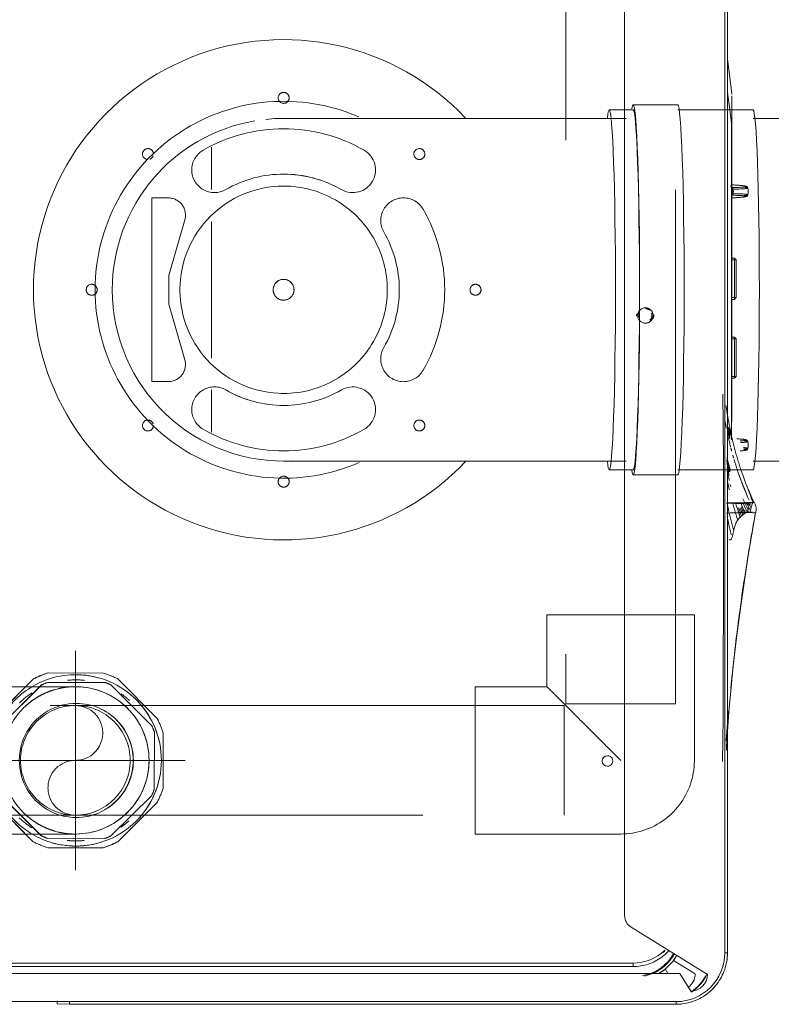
# Model space of a CAD drawing. Header units: millimetres. Extents: x -6579 to 21413, y 4748 to 42777.
# Tile 51 of 54: x 19974 to 20193, y 35835 to 36123. Entities that reach past the tile are written whole.
import ezdxf

# ---------------------------------------------------------------- set-up
doc = ezdxf.new("R2010")
doc.units = ezdxf.units.MM
doc.linetypes.add('ADSK_Осевая', pattern=[700, 500, -100, 0, -100])
doc.linetypes.add('ADSK_Скрыто', pattern=[300, 150, -150])
for name, color, linetype, lineweight in [('A-DETL-____-HDLN', 90, 'ADSK_Скрыто', 9), ('G-XREF-____-OTLN', 8, 'Continuous', 9), ('M-EQPM-____-OTLN', 50, 'Continuous', 20), ('P-PIPE-____-CNTR', 3, 'ADSK_Осевая', 20)]:
    doc.layers.add(name, color=color, linetype=linetype, lineweight=lineweight)

# ---------------------------------------------------------------- blocks, each defined once
blk = doc.blocks.new('daa-oborudovanie-komplektkoaksialnogodymoxoda-sudliniteliami-1 - 60_100-V60-В_Этаж 03_Отопление')
at = {"layer": 'M-EQPM-____-OTLN', "color": 94}
for p, q in [((102, 52.5), (95, 52.5)), ((114.99, 54), (102, 54)), ((136.98, 52.5), (114.99, 52.5)), ((600, 50), (136.98, 50)), ((136.98, -50), (600, -50)), ((95, -52.5), (102, -52.5)), ((102, -54), (114.99, -54)), ((114.99, -52.5), (136.98, -52.5))]:
    blk.add_line(p, q, dxfattribs=at)
at = {"layer": 'M-EQPM-____-OTLN', "color": 94, "flags": 128}
for points in [[(100, 50), (96, 50), (92.01, 50), (88.03, 50), (84.07, 50), (80.13, 50), (76.23, 50), (72.36, 50), (68.54, 50), (64.77, 50), (61.06, 50), (57.41, 50), (53.82, 50), (50.31, 50), (46.88, 50), (43.54, 50), (40.28, 50), (37.12, 50), (34.06, 50), (31.11, 50), (28.26, 50), (25.54, 50), (22.93, 50), (20.44, 50), (18.08, 50), (15.85, 50), (13.76, 50), (11.8, 50), (9.99, 50), (8.32, 50), (6.8, 50), (5.42, 50), (4.2, 50), (3.13, 50), (2.21, 50), (1.46, 50), (0.85, 50), (0.41, 50), (0.13, 50), (0.01, 50), (0, 50)], [(0, -50), (0.08, -50), (0.32, -50), (0.72, -50), (1.28, -50), (1.99, -50), (2.87, -50), (3.89, -50), (5.08, -50), (6.41, -50), (7.89, -50), (9.52, -50), (11.3, -50), (13.22, -50), (15.27, -50), (17.47, -50), (19.79, -50), (22.24, -50), (24.82, -50), (27.52, -50), (30.33, -50), (33.25, -50), (36.28, -50), (39.42, -50), (42.65, -50), (45.97, -50), (49.38, -50), (52.87, -50), (56.43, -50), (60.07, -50), (63.76, -50), (67.52, -50), (71.33, -50), (75.18, -50), (79.08, -50), (83, -50), (86.96, -50), (90.93, -50), (94.92, -50), (98.92, -50), (100, -50)]]:
    blk.add_lwpolyline(points, dxfattribs=at)
at = {"layer": 'M-EQPM-____-OTLN', "color": 94}
for radius, start, end in [(73, 43.3605, 180), (55, 66.4461, 180), (50, 99.6828, 180), (50, 88.0259, 95.986), (73, 180, 316.632), (55, 180, 293.6476), (50, 180, 273.1208)]:
    blk.add_arc((0, 0), radius, start, end, dxfattribs=at)
for centre, major_axis, start_param, end_param in [((95, 0), (0, 52.5), 0, 0.298494), ((95, 0), (0, 52.5), 3.141593, 6.283185), ((102, 0), (0, 54), 0, 0.213423), ((102, 0), (0, 54), 3.141593, 6.283185), ((102, 0), (0, 52.5), 3.141593, 6.283185), ((114.99, 0), (0, 54), 3.141593, 6.283185), ((136.98, 0), (0, 52.5), 3.141593, 6.283185), ((95, 0), (0, 52.5), 2.842447, 3.141593), ((102, 0), (0, 54), 2.92817, 3.141593)]:
    blk.add_ellipse(centre, major_axis=major_axis, ratio=0.034899, start_param=start_param, end_param=end_param, dxfattribs=at)
blk = doc.blocks.new('ADSK_Полипропилен_Отвод - Универсальный-V69-В_Этаж 03_Отопление')
at = {"layer": 'A-DETL-____-HDLN', "color": 1}
for p, q in [((0, 21.5), (-42.5, 21.5)), ((-42.5, 21.5), (-42.5, -21.5)), ((21.5, -42.5), (21.5, 0)), ((-42.5, -21.5), (-21.5, -21.5)), ((-21.5, -21.5), (-21.5, -42.5)), ((-21.5, -42.5), (21.5, -42.5))]:
    blk.add_line(p, q, dxfattribs=at)
at = {"layer": 'A-DETL-____-HDLN', "color": 1, "flags": 128}
blk.add_lwpolyline([(21.5, 0), (21.48, 0.86), (21.43, 1.72), (21.35, 2.57), (21.23, 3.43), (21.07, 4.27), (20.88, 5.11), (20.66, 5.94), (20.41, 6.76), (20.12, 7.57), (19.8, 8.37), (19.45, 9.16), (19.07, 9.93), (18.66, 10.68), (18.22, 11.42), (17.74, 12.14), (17.25, 12.84), (16.72, 13.52), (16.16, 14.18), (15.58, 14.81), (14.98, 15.42), (14.35, 16.01), (13.7, 16.57), (13.03, 17.11), (12.33, 17.61), (11.62, 18.09), (10.88, 18.54), (10.13, 18.96), (9.37, 19.35), (8.59, 19.71), (7.79, 20.04), (6.98, 20.33), (6.16, 20.6), (5.34, 20.83), (4.5, 21.02), (3.65, 21.19), (2.8, 21.32), (1.95, 21.41), (1.09, 21.47), (0.23, 21.5), (0, 21.5)], dxfattribs=at)
at = {"layer": 'A-DETL-____-HDLN', "color": 1}
blk.add_open_spline([(-21.5, -21.5), (-21.49, -21.5), (-21.37, -21.39), (-20.95, -20.94), (-20.34, -20.34), (-19.74, -19.74), (-19.24, -19.24), (-18.7, -18.7), (-18.11, -18.11), (-17.47, -17.48), (-16.81, -16.81), (-16.12, -16.12), (-15.4, -15.4), (-14.65, -14.65), (-13.88, -13.88), (-13.09, -13.09), (-12.01, -12.02), (-10.63, -10.63), (-8.93, -8.92), (-6.6, -6.6), (-3.62, -3.62), (-1.21, -1.2), (0, 0)], degree=3, knots=[0, 0, 0, 0, 0.0625, 0.125, 0.1875, 0.21875, 0.25, 0.28125, 0.3125, 0.34375, 0.375, 0.40625, 0.4375, 0.46875, 0.5, 0.53125, 0.5625, 0.625, 0.6875, 0.75, 0.875, 1, 1, 1, 1], dxfattribs=at)
blk = doc.blocks.new('City Class FR - City Class F_iam-V58-В_Этаж 03_Отопление')
at = {"layer": 'A-DETL-____-HDLN'}
for p, q in [((16.49, -107.65), (-37.14, -107.77)), ((-37.14, -107.77), (-37.13, -112.62)), ((16.5, -112.5), (16.49, -107.65)), ((-30.74, -117.41), (-14.53, -112.72)), ((-14.53, -112.72), (-6.11, -112.7)), ((-6.11, -112.7), (10.13, -117.32)), ((-39.52, -125.18), (-51.87, -125.21)), ((9.64, -125.08), (-30.22, -125.16)), ((31.29, -125.03), (18.94, -125.06)), ((-43.96, -144.65), (-43.96, -144.66)), ((23.47, -147.74), (23.47, -147.74)), ((42.42, -245.6), (-62.48, -245.83)), ((-62.42, -275.03), (-8, -274.91)), ((-62.41, -275.83), (-8, -275.71)), ((-62.41, -275.83), (-8, -275.71)), ((-41.1, -274.42), (-40.4, -274.39)), ((-8, -274.91), (42.49, -274.8)), ((-8, -275.71), (42.49, -275.6)), ((-8, -275.71), (42.49, -275.6)), ((38.72, -276.89), (-48.43, -277.11)), ((-39.23, -277.04), (2.71, -276.95)), ((-35.75, -276.93), (-35.75, -277.82)), ((-35.25, -278.26), (-35.75, -277.76)), ((-35.75, -277.82), (-35.25, -277.82)), ((-35.75, -277.82), (-35.25, -278.32)), ((-35.25, -277.82), (-35.25, -276.93)), ((-24.25, -277.79), (-35.25, -277.82)), ((-35.25, -278.32), (-35.25, -277.82)), ((-35.25, -278.32), (-24.25, -278.29)), ((-24.25, -276.91), (-24.25, -277.79)), ((-23.75, -277.73), (-24.25, -278.23)), ((-24.25, -277.79), (-23.75, -277.79)), ((-24.25, -278.29), (-23.75, -277.79)), ((-24.25, -277.79), (-24.25, -278.29)), ((-23.75, -277.79), (-23.75, -276.91)), ((-12.75, -276.89), (-12.75, -277.77)), ((-12.25, -278.21), (-12.75, -277.71)), ((-12.75, -277.77), (-12.25, -277.77)), ((-12.75, -277.77), (-12.25, -278.27)), ((-12.25, -277.77), (-12.25, -276.89)), ((-1.25, -277.74), (-12.25, -277.77)), ((-12.25, -278.27), (-12.25, -277.77)), ((-1.25, -278.24), (-12.25, -278.27)), ((-1.25, -276.86), (-1.25, -277.74)), ((-0.75, -277.68), (-1.25, -278.18)), ((-1.25, -277.74), (-0.75, -277.74)), ((-1.25, -278.24), (-0.75, -277.74)), ((-1.25, -277.74), (-1.25, -278.24)), ((-0.75, -277.74), (-0.75, -276.86)), ((38.72, -276.89), (39.09, -276.89)), ((38.75, -276.78), (42.49, -276.28)), ((47.19, -276.83), (47.21, -276.83)), ((47.3, -276.82), (47.3, -276.75)), ((-72.43, -282.56), (-72.44, -282.52)), ((-72.43, -282.62), (-72.43, -282.59)), ((-72.43, -282.68), (-72.43, -282.65)), ((-72, -283.56), (-72, -283.59))]:
    blk.add_line(p, q, dxfattribs=at)
at = {"layer": 'A-DETL-____-HDLN', "flags": 128}
for points in [[(-54.25, -281.78), (-53.96, -281.65), (-53.84, -281.51), (-53.79, -281.41), (-53.75, -281.31), (-53.72, -281.22), (-53.7, -281.12), (-53.68, -281.01), (-53.66, -280.9), (-53.63, -280.77), (-53.61, -280.63), (-53.59, -280.47), (-53.57, -280.31), (-53.56, -280.13), (-53.54, -279.95), (-53.52, -279.75), (-53.5, -279.53), (-53.48, -279.31), (-53.46, -279.08), (-53.44, -278.84), (-53.43, -278.58)], [(-53.78, -276.97), (-9.63, -276.88), (38.75, -276.78)], [(-48.43, -277.11), (-9.66, -277.01), (38.72, -276.89)], [(-39.43, -277.04), (-39.37, -277.04), (-39.23, -277.04)], [(2.71, -276.95), (2.85, -276.95), (2.91, -276.94)], [(17.77, -281.62), (17.47, -281.49), (17.36, -281.36), (17.3, -281.25), (17.27, -281.16), (17.24, -281.07), (17.22, -280.97), (17.19, -280.86), (17.17, -280.74), (17.15, -280.61), (17.13, -280.47), (17.11, -280.32), (17.09, -280.16), (17.07, -279.98), (17.05, -279.79), (17.03, -279.59), (17.01, -279.38), (16.99, -279.16), (16.97, -278.93), (16.95, -278.68), (16.93, -278.43), (16.92, -278.17), (16.9, -277.9), (16.88, -277.62), (16.87, -277.33), (16.85, -277.03), (16.85, -276.96)], [(18.09, -276.83), (18.65, -277.46), (18.7, -277.46), (18.72, -277.46), (18.72, -277.46), (18.73, -277.46), (18.73, -277.46), (18.73, -277.46), (18.74, -277.46), (18.74, -277.46)], [(19.5, -276.71), (18.84, -277.46), (18.8, -277.46), (18.78, -277.46), (18.77, -277.46), (18.77, -277.46), (18.76, -277.46), (18.76, -277.46), (18.76, -277.46), (18.76, -277.46)], [(19.75, -281.62), (20.04, -281.49), (20.16, -281.35), (20.21, -281.25), (20.25, -281.15), (20.28, -281.06), (20.3, -280.96), (20.32, -280.85), (20.34, -280.74), (20.37, -280.61), (20.39, -280.47), (20.41, -280.31), (20.43, -280.15), (20.44, -279.97), (20.46, -279.78), (20.48, -279.58), (20.5, -279.37), (20.52, -279.15), (20.54, -278.92), (20.56, -278.68), (20.57, -278.42), (20.59, -278.16), (20.61, -277.89), (20.62, -277.61), (20.64, -277.32), (20.65, -277.02), (20.66, -276.96)], [(-56.23, -281.78), (-56.53, -281.65), (-56.64, -281.52), (-56.7, -281.41), (-56.73, -281.32), (-56.76, -281.23), (-56.78, -281.13), (-56.81, -281.02), (-56.83, -280.9), (-56.85, -280.77), (-56.87, -280.63), (-56.89, -280.48), (-56.91, -280.32), (-56.93, -280.14), (-56.95, -279.95), (-56.97, -279.75), (-56.99, -279.54)], [(-73.47, -284.19), (-73.55, -284.2), (-73.63, -284.21), (-73.71, -284.22), (-73.78, -284.22), (-73.86, -284.23)], [(-56.23, -281.78), (-55.86, -281.81), (-55.48, -281.83), (-55.1, -281.83), (-54.72, -281.82), (-54.35, -281.79), (-54.25, -281.78)], [(17.77, -281.62), (18.14, -281.65), (18.52, -281.67), (18.9, -281.67), (19.28, -281.65), (19.65, -281.63), (19.75, -281.62)]]:
    blk.add_lwpolyline(points, dxfattribs=at)
at = {"layer": 'A-DETL-____-HDLN'}
for centre, major_axis, ratio, start_param, end_param in [((-10.37, -90.2), (-1.6, 0.07), 0.999987, 3.189473, 6.331065), ((-10.37, -90.2), (-1.6, 0.07), 0.999987, 0.04788, 3.189473), ((-49.93, -106.69), (-1.6, 0.07), 0.999987, 3.189473, 6.331065), ((29.27, -106.52), (-1.6, 0.07), 0.999987, 3.189473, 6.331065), ((-49.93, -106.69), (-1.6, 0.07), 0.999987, 0.04788, 1.618676), ((-49.93, -106.69), (-1.6, 0.07), 0.999987, 1.917265, 3.141593), ((29.27, -106.52), (-1.6, 0.07), 0.999987, 0.402025, 1.264023), ((29.27, -106.52), (-1.6, 0.07), 0.999987, 1.618676, 3.189473), ((-10.24, -146.2), (-30.22, 1.38), 0.999987, 3.189473, 6.331065), ((-32.13, -112.6), (-4.99, 0.23), 0.999987, 0.04788, 1.897929), ((11.5, -112.51), (-4.99, 0.23), 0.999987, 1.339424, 3.189473), ((-45.25, -126.09), (-6.62, 0.3), 0.999987, 2.665874, 5.807467), ((24.68, -125.94), (-6.62, 0.3), 0.999987, 3.713071, 6.854664), ((-10.24, -146.2), (-46.95, 2.15), 0.999987, 5.807467, 6.854664), ((-10.24, -146.2), (-46.95, 2.15), 0.999987, 2.665874, 3.713071), ((-10.24, -146.2), (-33.71, 1.54), 0.999987, 2.665874, 3.713071), ((-10.24, -146.2), (-33.71, 1.54), 0.999987, 5.807467, 6.854664), ((-10.24, -146.2), (-33.71, 1.54), 0.999987, 5.807595, 6.331065), ((-66.24, -146.32), (-1.6, 0.07), 0.999987, 3.189473, 6.331065), ((-66.24, -146.32), (-1.6, 0.07), 0.999987, 0.04788, 3.189473), ((-10.24, -146.2), (-30.22, 1.38), 0.999987, 0.04788, 3.189473), ((-10.24, -146.2), (-33.71, 1.54), 0.999987, 2.665874, 3.189473), ((45.76, -146.08), (-1.6, 0.07), 0.999987, 3.189473, 6.331065), ((45.76, -146.08), (-1.6, 0.07), 0.999987, 0.04788, 3.189473), ((-45.17, -166.46), (-6.62, 0.3), 0.999987, 0.571479, 3.713071), ((24.77, -166.31), (-6.62, 0.3), 0.999987, 5.807467, 8.949059), ((-30.36, -181.21), (-6.62, 0.3), 0.999987, 4.23667, 7.378263), ((10.02, -181.12), (-6.62, 0.3), 0.999987, 2.142275, 5.283868), ((-10.24, -146.2), (-33.71, 1.54), 0.999987, 1.095078, 2.142275), ((-49.76, -185.88), (-1.6, 0.07), 0.999987, 3.189473, 6.331065), ((-49.76, -185.88), (-1.6, 0.07), 0.999987, 0.04788, 3.189473), ((29.44, -185.71), (-1.6, 0.07), 0.999987, 3.189473, 6.331065), ((29.44, -185.71), (-1.6, 0.07), 0.999987, 0.04788, 3.189473), ((-10.24, -146.2), (-46.95, 2.15), 0.999987, 1.095078, 2.142275), ((-10.12, -202.2), (-1.6, 0.07), 0.999987, 3.189473, 6.331065), ((-10.12, -202.2), (-1.6, 0.07), 0.999987, 0.04788, 3.189473), ((-17.52, -251.77), (-2.25, 0.1), 0.999987, 3.189473, 6.331065), ((-17.51, -251.71), (-2, 0.09), 0.999987, 4.142626, 4.986416), ((-17.51, -251.66), (-2, 0.09), 0.999987, 4.177243, 4.89457), ((-17.52, -251.72), (-2.5, 0.11), 0.999987, 4.581485, 4.843332), ((-17.52, -251.77), (-2.25, 0.1), 0.999987, 0.04788, 3.189473), ((-17.51, -251.71), (-2, 0.09), 0.999987, 2.52273, 3.141593), ((-17.51, -251.66), (-2, 0.09), 0.999987, 0.864511, 1.970028), ((-17.51, -251.71), (-2, 0.09), 0.999987, 0.899128, 1.95187), ((-17.52, -251.72), (-2.5, 0.11), 0.999987, 1.271607, 1.737534), ((17.35, -276.94), (0.499, 0.026), 0.526838, 3.080388, 3.141593), ((17.14, -272.26), (-0.18, 8.87), 0.051989, 2.126511, 4.14449), ((18.13, -277.01), (-0.5, 0.007), 0.537135, 0.061675, 1.509599), ((17.58, -272.25), (-0.19, 9.37), 0.051989, 3.135501, 4.14449), ((19.37, -277.01), (0.5, 0.009), 0.537128, 4.772998, 6.220923), ((19.89, -272.24), (0.15, 9.37), 0.052485, 2.138704, 3.147693), ((20.33, -272.25), (0.14, 8.88), 0.052485, 2.138704, 4.156683), ((20.16, -276.93), (-0.499, 0.024), 0.526816, 3.141593, 3.20338), ((-56.86, -272.42), (-0.18, 8.87), 0.051989, 2.704436, 3.574713), ((-56.42, -272.41), (-0.19, 9.37), 0.051989, 2.615612, 3.135162), ((-56.42, -272.41), (-0.19, 9.37), 0.051989, 3.135501, 3.665051), ((-54.11, -272.4), (0.15, 9.37), 0.052485, 2.450078, 3.147693), ((-54.11, -272.4), (0.15, 9.37), 0.052485, 3.148085, 3.667608), ((-53.67, -272.41), (0.14, 8.88), 0.052485, 2.499231, 3.818154), ((17.58, -272.25), (-0.19, 9.37), 0.051989, 2.615612, 3.135162), ((19.89, -272.24), (0.15, 9.37), 0.052485, 3.148085, 3.667608)]:
    blk.add_ellipse(centre, major_axis=major_axis, ratio=ratio, start_param=start_param, end_param=end_param, dxfattribs=at)
for points, knots in [([(-59.55, -275.61), (-60.35, -275.75), (-61.56, -275.96), (-62.74, -276.19), (-63.15, -276.27)], [0.65159608, 0.65159608, 0.65159608, 0.65159608, 0.6875, 0.70622811, 0.70622811, 0.70622811, 0.70622811]), ([(-63.1, -276.55), (-62.62, -276.42), (-61.48, -276.13), (-60.32, -275.86), (-59.63, -275.7)], [-0.7725632, -0.7725632, -0.7725632, -0.7725632, -0.75, -0.71816078, -0.71816078, -0.71816078, -0.71816078]), ([(-62.73, -279.84), (-60.71, -279.15), (-54.46, -277.25), (-48.05, -275.99), (-43.7, -275.36)], [0.1524432, 0.1524432, 0.1524432, 0.1524432, 0.25, 0.4509828, 0.4509828, 0.4509828, 0.4509828]), ([(-62.65, -276.64), (-62.08, -276.49), (-60.82, -276.16), (-59.53, -275.85), (-58.83, -275.69)], [-0.77724897, -0.77724897, -0.77724897, -0.77724897, -0.75, -0.71728446, -0.71728446, -0.71728446, -0.71728446]), ([(-50.11, -275.84), (-50.64, -275.94), (-51.74, -276.16), (-52.84, -276.39), (-53.41, -276.52)], [0.64184266, 0.64184266, 0.64184266, 0.64184266, 0.66666667, 0.69357634, 0.69357634, 0.69357634, 0.69357634]), ([(-50.11, -275.98), (-50.57, -276.06), (-51.49, -276.25), (-52.41, -276.44), (-52.87, -276.54)], [0.64505255, 0.64505255, 0.64505255, 0.64505255, 0.66666667, 0.68828435, 0.68828435, 0.68828435, 0.68828435]), ([(-50.53, -275.84), (-50.98, -275.93), (-51.68, -276.06), (-52.37, -276.2), (-52.61, -276.26)], [-0.35431054, -0.35431054, -0.35431054, -0.35431054, -0.33333333, -0.32179929, -0.32179929, -0.32179929, -0.32179929]), ([(-50.1, -276.09), (-50.53, -276.17), (-51.34, -276.33), (-52.15, -276.5), (-52.53, -276.59)], [0.64655004, 0.64655004, 0.64655004, 0.64655004, 0.66666667, 0.68457718, 0.68457718, 0.68457718, 0.68457718]), ([(-50.69, -276.3), (-50.91, -276.35), (-51.39, -276.44), (-51.87, -276.55), (-52.13, -276.6)], [0.65642177, 0.65642177, 0.65642177, 0.65642177, 0.66666667, 0.67892034, 0.67892034, 0.67892034, 0.67892034]), ([(-50.64, -276.38), (-50.87, -276.43), (-51.36, -276.53), (-51.85, -276.64), (-52.1, -276.69)], [0.65582065, 0.65582065, 0.65582065, 0.65582065, 0.66666667, 0.67885603, 0.67885603, 0.67885603, 0.67885603]), ([(-50.59, -276.46), (-50.83, -276.51), (-51.34, -276.62), (-51.84, -276.73), (-52.1, -276.78)], [0.6552338, 0.6552338, 0.6552338, 0.6552338, 0.66666667, 0.67899935, 0.67899935, 0.67899935, 0.67899935]), ([(-50.1, -276.46), (-50.5, -276.54), (-51.13, -276.67), (-51.75, -276.8), (-51.97, -276.85)], [0.64776507, 0.64776507, 0.64776507, 0.64776507, 0.66666667, 0.67711014, 0.67711014, 0.67711014, 0.67711014]), ([(18.07, -276.88), (18.1, -276.94), (18.16, -277.03), (18.29, -277.14), (18.48, -277.25), (18.63, -277.27), (18.75, -277.28)], [0.1875, 0.1875, 0.1875, 0.1875, 0.375, 0.53125, 0.6875, 1, 1, 1, 1]), ([(18.75, -277.28), (18.82, -277.27), (18.94, -277.26), (19.11, -277.2), (19.26, -277.1), (19.33, -277.02), (19.36, -276.98)], [0, 0, 0, 0, 0.1875, 0.375, 0.53125, 0.6875, 0.6875, 0.6875, 0.6875]), ([(42.55, -276.86), (42.39, -276.86), (41.98, -276.86), (41.29, -276.86), (40.61, -276.86), (40.05, -276.85), (39.63, -276.84), (39.27, -276.83), (38.98, -276.81), (38.83, -276.8), (38.75, -276.78)], [0.7113946, 0.7113946, 0.7113946, 0.7113946, 0.75, 0.8125, 0.875, 0.90625, 0.9375, 0.96875, 0.984375, 1, 1, 1, 1])]:
    blk.add_open_spline(points, degree=3, knots=knots, dxfattribs=at)
for points in [[(-62.48, -276.16), (-61.85, -276.01), (-61.22, -275.86), (-60.57, -275.71)], [(-62.45, -275.9), (-62.2, -275.85), (-61.95, -275.79), (-61.7, -275.73)], [(-55.82, -276.73), (-54.48, -276.39), (-53.13, -276.07), (-51.78, -275.78)], [(-50.34, -275.49), (-49.43, -275.3), (-48.52, -275.13), (-47.61, -274.97)], [(-44, -275.4), (-44.33, -275.45), (-44.65, -275.5), (-44.98, -275.55)], [(-63.01, -278.88), (-61.83, -278.47), (-60.64, -278.1), (-59.45, -277.74)], [(-59.02, -277.61), (-58.75, -277.53), (-58.47, -277.45), (-58.2, -277.38)], [(-57.06, -277.06), (-56.75, -276.98), (-56.44, -276.89), (-56.13, -276.81)], [(17.6, -276.88), (17.62, -276.93), (17.63, -276.98), (17.63, -277.02)], [(18.09, -277.28), (18.1, -277.18), (18.08, -277.08), (18.04, -276.99)], [(19.45, -276.98), (19.42, -277.08), (19.4, -277.18), (19.4, -277.28)], [(19.87, -277.02), (19.86, -276.97), (19.88, -276.88), (19.97, -276.74), (20.11, -276.63), (20.22, -276.58), (20.28, -276.57)], [(38.72, -276.89), (38.73, -276.89), (38.73, -276.88), (38.74, -276.87)], [(42.5, -276.88), (41.42, -276.88), (40.16, -276.89), (38.72, -276.89)], [(47.18, -276.82), (47.15, -276.83), (47.12, -276.83), (47.08, -276.83)], [(47.24, -276.82), (47.24, -276.82), (47.23, -276.82), (47.21, -276.83)], [(-75, -284.12), (-75, -284.12), (-75, -284.09), (-75, -284.04)], [(-74.84, -283.08), (-74.83, -283.12), (-74.83, -283.13), (-74.83, -283.13)], [(-74.83, -283.13), (-74.83, -283.13), (-74.82, -283.1), (-74.82, -283.06)], [(-72.86, -282.2), (-72.89, -282.19), (-72.92, -282.18), (-72.96, -282.17)], [(-72.58, -282.34), (-72.6, -282.32), (-72.63, -282.3), (-72.67, -282.29)], [(-72.52, -282.38), (-72.54, -282.36), (-72.56, -282.35), (-72.58, -282.34)], [(-72.51, -283.06), (-72.47, -283.07), (-72.41, -283.1), (-72.36, -283.12), (-72.33, -283.13)], [(-72.46, -282.45), (-72.47, -282.44), (-72.47, -282.43), (-72.48, -282.42)], [(-72.42, -282.78), (-72.43, -282.78), (-72.43, -282.74), (-72.43, -282.69)], [(-72.42, -282.74), (-72.42, -282.77), (-72.42, -282.78), (-72.42, -282.78)], [(-72.21, -283.18), (-72.18, -283.2), (-72.16, -283.21), (-72.13, -283.23)], [(-72.13, -283.23), (-72.11, -283.24), (-72.08, -283.27), (-72.05, -283.3), (-72.04, -283.31)], [(-72, -283.59), (-72, -283.65), (-72.01, -283.69), (-72.01, -283.69)], [(-72.01, -283.69), (-72.01, -283.7), (-72.01, -283.69), (-72.01, -283.66)]]:
    blk.add_open_spline(points, degree=3, dxfattribs=at)
at = {"layer": 'G-XREF-____-OTLN'}
for p, q in [((-209.49, -262.24), (-210.12, 26.85)), ((-218.21, -24.17), (-218.08, -84.17)), ((-207.97, -40.43), (-207.52, -248.62)), ((-207.97, -40.43), (-207.52, -248.62)), ((-206.52, -248.62), (-206.97, -40.43)), ((-218.88, -84.17), (-218.72, -80.55)), ((-218.88, -84.17), (-218.5, -261.17)), ((-218.88, -84.17), (-218.5, -261.17)), ((-218.08, -84.17), (-217.7, -261.17)), ((-62.53, -245.83), (-192.63, -246.11)), ((157.57, -245.35), (42.47, -245.6)), ((-196.03, -248.01), (-209.81, -270.35)), ((-209.5, -258.73), (-208.19, -257.92)), ((-205.75, -260.42), (-209.64, -266.73)), ((-214.7, -265.48), (-209.49, -262.24)), ((-203.47, -275.34), (-62.46, -275.03)), ((42.53, -274.8), (168.53, -274.53)), ((42.54, -275.6), (168.54, -275.33)), ((42.54, -275.6), (168.54, -275.33)), ((42.54, -276.27), (47.56, -275.59)), ((57.34, -275.57), (47.29, -276.82)), ((47.3, -276.82), (57.33, -275.57)), ((-203.46, -276.13), (-62.46, -275.83)), ((-203.46, -276.13), (-62.46, -275.83)), ((47.19, -276.83), (47.21, -276.83)), ((47.3, -276.82), (47.3, -276.75)), ((-72.43, -282.56), (-72.44, -282.52)), ((-72.43, -282.62), (-72.43, -282.59)), ((-72.43, -282.68), (-72.43, -282.65)), ((-72, -283.56), (-72, -283.59))]:
    blk.add_line(p, q, dxfattribs=at)
at = {"layer": 'G-XREF-____-OTLN', "flags": 128}
for points in [[(-207.52, -248.62), (-207.51, -249.18), (-207.47, -249.74), (-207.42, -250.3), (-207.34, -250.85), (-207.24, -251.4), (-207.11, -251.95), (-206.97, -252.49), (-206.8, -253.02), (-206.61, -253.55), (-206.41, -254.07), (-206.18, -254.58), (-205.93, -255.08), (-205.66, -255.57), (-205.37, -256.05), (-205.06, -256.52), (-204.73, -256.98), (-204.39, -257.42), (-204.03, -257.85), (-203.65, -258.26), (-203.25, -258.66), (-202.84, -259.04)], [(-218.5, -261.17), (-218.48, -261.77), (-218.45, -262.36), (-218.38, -262.96), (-218.3, -263.56), (-218.19, -264.15), (-218.06, -264.73), (-217.9, -265.31), (-217.72, -265.88), (-217.52, -266.45), (-217.3, -267), (-217.05, -267.55), (-216.79, -268.09), (-216.5, -268.61), (-216.19, -269.13), (-215.86, -269.63), (-215.51, -270.12), (-215.14, -270.59), (-214.75, -271.05), (-214.35, -271.49), (-213.92, -271.92), (-213.48, -272.32), (-213.03, -272.71), (-212.56, -273.09), (-212.07, -273.44), (-211.57, -273.77), (-211.06, -274.09), (-210.54, -274.38), (-210, -274.65), (-209.46, -274.9), (-208.9, -275.13), (-208.34, -275.33), (-207.77, -275.51), (-207.19, -275.67), (-206.6, -275.81), (-206.01, -275.92), (-205.42, -276.01), (-204.82, -276.07), (-204.22, -276.12), (-203.63, -276.13), (-203.46, -276.13)], [(-147.61, -274.58), (-146.91, -274.59), (-142.2, -274.65), (-134.02, -274.7), (-122.97, -274.72), (-116.49, -274.72), (-104.94, -274.72), (-89.02, -274.71), (-75.18, -274.69)], [(-144.32, -275.69), (-143.21, -275.74), (-133.08, -276.42), (-126.96, -276.95), (-119.75, -277.66), (-111.53, -278.58), (-102.2, -279.77), (-87.51, -281.94), (-74.99, -284.07)], [(-72.19, -274.69), (-72.81, -274.69), (-73.4, -274.69), (-74.44, -274.69), (-75.18, -274.7)], [(-72.19, -274.69), (-64.49, -274.65), (-57.96, -274.62), (-52.55, -274.58), (-48.02, -274.54), (-41.82, -274.44), (-41.1, -274.42)], [(-72.01, -283.7), (-72.76, -284.01), (-73.12, -284.12), (-73.3, -284.16), (-73.47, -284.19), (-73.55, -284.2), (-73.63, -284.21), (-73.71, -284.22), (-73.78, -284.22), (-73.86, -284.23), (-74.01, -284.23), (-75.01, -284.13)]]:
    blk.add_lwpolyline(points, dxfattribs=at)
at = {"layer": 'G-XREF-____-OTLN'}
for centre, major_axis, ratio, start_param, end_param in [((-217.92, -80.55), (0.8, 0.002), 0.005175, 1.570548, 3.141345), ((-218.08, -84.17), (0.8, 0.002), 0.005175, 3.141593, 4.712141), ((-147.54, -241), (-1.55, 0.07), 0.999987, 3.189473, 6.331065), ((-147.54, -241), (-1.55, 0.07), 0.999987, 0.04788, 3.189473), ((-192.62, -250.11), (-4, 0.18), 0.999987, 4.760269, 5.77607), ((-193.52, -248.54), (-13.99, 0.64), 0.999987, 0.04788, 0.106645), ((-206.52, -248.62), (1, 0.002), 0.005175, 3.141593, 4.712141), ((-193.52, -248.59), (-13.99, 0.64), 0.999987, 0.04788, 0.107322), ((-193.52, -248.6), (-12.99, 0.59), 0.999987, 0.04788, 0.833278), ((-197.35, -249.12), (-13.19, 0.6), 0.999987, 0.257568, 0.815669), ((-197.35, -249.12), (-12.99, 0.59), 0.999987, 0.21953, 1.114499), ((-197.35, -249.12), (-13.99, 0.64), 0.999987, 0.603351, 0.701711), ((-193.52, -248.59), (-13.99, 0.64), 0.999987, 0.786574, 0.889788), ((-193.52, -248.54), (-13.99, 0.64), 0.999987, 0.833278, 0.89147), ((-193.52, -248.54), (-13.19, 0.6), 0.999987, 0.777606, 0.833278), ((-217.7, -261.16), (0.8, 0.002), 0.005175, 3.141593, 4.712141), ((-203.5, -261.13), (-14.98, 0.69), 0.999987, 0.04788, 0.14622), ((-203.5, -261.14), (-14.19, 0.65), 0.999987, 0.04788, 1.618676), ((-197.35, -249.12), (-13.19, 0.6), 0.999987, 0.850861, 1.113796), ((-197.35, -249.12), (-13.99, 0.64), 0.999987, 0.967623, 1.05857), ((-203.33, -257.52), (-14.16, 0.65), 0.999987, 0.650685, 1.160254), ((-203.33, -257.52), (-14.09, 0.64), 0.999987, 0.651395, 1.161353), ((-209.7, -265.35), (-4.99, 0.23), 0.999987, 0.072495, 1.594062), ((-209.53, -261.73), (-4.99, 0.23), 0.999987, 0.690904, 1.594062), ((-203.5, -261.13), (-14.98, 0.69), 0.999987, 0.778888, 0.889682), ((-203.47, -275.33), (-0.002, 0.8), 0.000248, 1.575972, 3.141593), ((-203.5, -261.13), (-14.98, 0.69), 0.999987, 1.474516, 1.618676)]:
    blk.add_ellipse(centre, major_axis=major_axis, ratio=ratio, start_param=start_param, end_param=end_param, dxfattribs=at)
for points, knots in [([(-203.82, -260.67), (-203.91, -260.62), (-204.45, -260.31), (-205.42, -259.64), (-206.69, -258.51), (-207.82, -257.25), (-208.74, -255.93), (-209.22, -254.98), (-209.43, -254.5)], [0.1365701, 0.1365701, 0.1365701, 0.1365701, 0.1666667, 0.3333333, 0.5, 0.6666667, 0.8333333, 1, 1, 1, 1]), ([(-209.59, -255.98), (-209.24, -256.62), (-208.52, -257.68), (-207.24, -259.09), (-205.85, -260.33), (-204.84, -261.02), (-204.24, -261.35)], [0.1029926, 0.1029926, 0.1029926, 0.1029926, 0.3333333, 0.5, 0.6666667, 0.8830029, 0.8830029, 0.8830029, 0.8830029]), ([(-76.1, -275.78), (-77.8, -276.12), (-79.58, -276.51), (-81.32, -276.92), (-81.45, -276.95)], [-0.20717011, -0.20717011, -0.20717011, -0.20717011, -0.125, -0.11858958, -0.11858958, -0.11858958, -0.11858958]), ([(-79.99, -277.58), (-79.5, -277.45), (-77.03, -276.82), (-74.48, -276.23), (-72.38, -275.8)], [-0.8999686, -0.8999686, -0.8999686, -0.8999686, -0.875, -0.7741154, -0.7741154, -0.7741154, -0.7741154]), ([(-75.13, -275.59), (-75.12, -275.89), (-75.09, -276.66), (-75.04, -278.1), (-74.98, -279.73), (-74.92, -281.26), (-74.87, -282.52), (-74.84, -283.08), (-74.83, -283.13), (-74.83, -283.13)], [-0.7577692, -0.7577692, -0.7577692, -0.7577692, -0.6666667, -0.5555556, -0.4444444, -0.3333333, -0.2222222, -0.1111111, -0.066232, -0.066232, -0.066232, -0.066232]), ([(-72.21, -275.58), (-72.22, -275.86), (-72.24, -276.59), (-72.28, -277.96), (-72.32, -279.53), (-72.36, -281.01), (-72.4, -282.22), (-72.42, -282.73), (-72.42, -282.78), (-72.42, -282.78)], [0.2459088, 0.2459088, 0.2459088, 0.2459088, 0.3333333, 0.4444444, 0.5555556, 0.6666667, 0.7777778, 0.8888889, 0.928379, 0.928379, 0.928379, 0.928379]), ([(-65.58, -276.37), (-65.15, -276.27), (-64.27, -276.06), (-63.37, -275.85), (-62.9, -275.75)], [-0.77045805, -0.77045805, -0.77045805, -0.77045805, -0.75, -0.72825746, -0.72825746, -0.72825746, -0.72825746]), ([(-75, -284.04), (-75.57, -283.94), (-77.9, -283.52), (-83.74, -282.5), (-92.53, -281.09), (-103.11, -279.57), (-113.72, -278.24), (-121.45, -277.4), (-125.64, -276.98), (-126.29, -276.92)], [-113.969137, -113.969137, -113.969137, -113.969137, -112.219955, -106.876147, -96.188533, -85.500918, -74.813303, -64.125688, -62.174224, -62.174224, -62.174224, -62.174224]), ([(-82.76, -276.52), (-82.84, -276.57), (-82.96, -276.67), (-82.96, -276.86), (-82.58, -277.1), (-81.72, -277.36), (-80.31, -277.68), (-78.96, -277.98), (-78, -278.32), (-77.5, -278.6), (-77.09, -278.9), (-76.53, -279.3), (-75.95, -279.85), (-75.41, -280.57), (-75.03, -281.3), (-74.89, -281.98), (-74.92, -282.8), (-75.07, -283.64), (-75, -284.21), (-75, -284.11), (-75, -284.04)], [0.2, 0.2, 0.2, 0.2, 0.2125, 0.225, 0.25, 0.275, 0.3, 0.35, 0.375, 0.4, 0.425, 0.45, 0.5, 0.55, 0.6, 0.65, 0.7, 0.8, 0.9, 1, 1, 1, 1]), ([(-77.28, -278.89), (-76.18, -278.54), (-74.55, -278.04), (-72.89, -277.57), (-72.36, -277.43)], [-0.93240576, -0.93240576, -0.93240576, -0.93240576, -0.875, -0.84881429, -0.84881429, -0.84881429, -0.84881429]), ([(-64.11, -276.3), (-63.86, -276.24), (-63.33, -276.11), (-62.79, -275.98), (-62.5, -275.91)], [-0.76186594, -0.76186594, -0.76186594, -0.76186594, -0.75, -0.73648801, -0.73648801, -0.73648801, -0.73648801]), ([(44.82, -276.86), (44.44, -276.86), (43.79, -276.86), (43, -276.86), (42.67, -276.86), (42.59, -276.86)], [0.5, 0.5, 0.5, 0.5, 0.625, 0.6875, 0.7079097, 0.7079097, 0.7079097, 0.7079097]), ([(-74.82, -283.06), (-74.82, -283.01), (-74.81, -282.95), (-74.83, -282.85), (-74.88, -282.8), (-74.92, -282.77)], [-1, -1, -1, -1, -0.8, -0.7, -0.6, -0.6, -0.6, -0.6]), ([(-72.01, -283.69), (-72.01, -283.7), (-72.02, -283.65), (-72.02, -283.36), (-72.03, -283.06)], [0.0718029, 0.0718029, 0.0718029, 0.0718029, 0.1111111, 0.2222222, 0.2222222, 0.2222222, 0.2222222])]:
    blk.add_open_spline(points, degree=3, knots=knots, dxfattribs=at)
for points in [[(-136.82, -275.99), (-138.43, -275.86), (-140.04, -275.74), (-141.65, -275.62)], [(-72.08, -280.49), (-72.09, -279.99), (-72.11, -278.95), (-72.14, -277.48), (-72.16, -276.28), (-72.17, -275.83), (-72.18, -275.74)], [(-133, -276.3), (-133.91, -276.23), (-134.81, -276.15), (-135.71, -276.08)], [(-76.48, -279.64), (-75.12, -279.16), (-73.74, -278.7), (-72.34, -278.26)], [(-68.35, -276.4), (-67.66, -276.23), (-66.97, -276.08), (-66.27, -275.92)], [(-67.39, -276.83), (-67.17, -276.78), (-66.96, -276.72), (-66.74, -276.66)], [(46.62, -276.84), (46.41, -276.84), (45.9, -276.85), (45.21, -276.85), (44.82, -276.86)], [(47.18, -276.82), (47.15, -276.83), (47.12, -276.83), (47.08, -276.83)], [(47.24, -276.82), (47.24, -276.82), (47.23, -276.82), (47.21, -276.83)], [(-76.1, -280.01), (-75.28, -279.7), (-74.45, -279.4), (-73.61, -279.11)], [(-73.96, -278.87), (-74.58, -279.04), (-75.19, -279.22), (-75.8, -279.41)], [(-74.47, -279.96), (-74.9, -280.1), (-75.32, -280.24), (-75.75, -280.39)], [(-75.74, -280.36), (-75.05, -280.09), (-74.36, -279.82), (-73.66, -279.57)], [(-75.4, -280.69), (-74.69, -280.4), (-73.99, -280.11), (-73.27, -279.84)], [(-74.37, -280.39), (-74.7, -280.51), (-75.03, -280.63), (-75.36, -280.75)], [(-74.3, -280.84), (-74.58, -280.94), (-74.85, -281.05), (-75.13, -281.16)], [(-75.09, -280.99), (-74.15, -280.58), (-73.19, -280.18), (-72.23, -279.8)], [(-74.91, -281.66), (-74.01, -281.23), (-73.1, -280.81), (-72.18, -280.42)], [(-72.15, -281.49), (-72.92, -281.82), (-73.68, -282.17), (-74.44, -282.54)], [(-74.13, -281.85), (-73.07, -281.32), (-71.99, -280.83), (-70.91, -280.35)], [(-72.06, -281.92), (-72.06, -281.48), (-72.07, -280.99), (-72.08, -280.49)], [(-72, -283.59), (-69, -282.17), (-65.91, -280.93), (-62.77, -279.86)], [(-71.38, -282.2), (-68.63, -280.95), (-65.86, -279.85), (-63.05, -278.89)], [(-69.56, -281.4), (-67.6, -280.56), (-65.61, -279.79), (-63.6, -279.08)], [(-74.32, -281.72), (-74.56, -281.83), (-74.79, -281.93), (-75.03, -282.04)], [(-74.94, -282.41), (-74.76, -282.45), (-74.59, -282.5), (-74.44, -282.54)], [(-74.13, -281.85), (-74.24, -281.83), (-74.47, -281.77), (-74.76, -281.7), (-74.91, -281.66)], [(-74.83, -283.13), (-74.83, -283.13), (-74.82, -283.1), (-74.82, -283.06)], [(-74.44, -282.54), (-74.29, -282.58), (-74.01, -282.65), (-73.78, -282.71), (-73.67, -282.74)], [(-73.38, -282.05), (-73.57, -281.99), (-73.8, -281.94), (-74.13, -281.85)], [(-72.11, -281.99), (-72.63, -282.23), (-73.15, -282.48), (-73.67, -282.74)], [(-73.67, -282.74), (-73.34, -282.82), (-72.88, -282.94), (-72.61, -283.03), (-72.51, -283.06)], [(-72.96, -282.17), (-72.67, -282.02), (-72.38, -281.88), (-72.09, -281.74)], [(-72.86, -282.2), (-72.89, -282.19), (-72.92, -282.18), (-72.96, -282.17)], [(-72.79, -282.23), (-72.55, -282.12), (-72.32, -282), (-72.08, -281.88)], [(-72.58, -282.34), (-72.6, -282.32), (-72.66, -282.29), (-72.74, -282.25), (-72.79, -282.23)], [(-72.52, -282.38), (-72.54, -282.36), (-72.56, -282.35), (-72.58, -282.34)], [(-72.51, -283.06), (-72.47, -283.07), (-72.41, -283.1), (-72.36, -283.12), (-72.33, -283.13)], [(-72.46, -282.45), (-72.47, -282.44), (-72.47, -282.43), (-72.48, -282.42)], [(-72.42, -282.78), (-72.43, -282.78), (-72.43, -282.74), (-72.43, -282.69)], [(-72.33, -283.13), (-72.29, -283.15), (-72.21, -283.18), (-72.16, -283.21), (-72.13, -283.23)], [(-72.13, -283.23), (-72.11, -283.24), (-72.08, -283.27), (-72.05, -283.3), (-72.04, -283.31)], [(-72.03, -283.06), (-72.04, -282.75), (-72.05, -282.36), (-72.06, -281.92)], [(-70.39, -282.62), (-70.93, -282.87), (-71.47, -283.12), (-72.01, -283.39)], [(-72, -283.59), (-72, -283.65), (-72.01, -283.69), (-72.01, -283.69)], [(-68.31, -281.87), (-69.55, -282.39), (-70.78, -282.94), (-72, -283.52)], [(-68.55, -282.05), (-69.71, -282.54), (-70.86, -283.05), (-72, -283.59)], [(-70.37, -282.69), (-70.91, -282.94), (-71.46, -283.19), (-72, -283.46)]]:
    blk.add_open_spline(points, degree=3, dxfattribs=at)
blk = doc.blocks.new('City Class FR - City Class 25 FR-V59-В_Этаж 03_Отопление')
at = {"layer": 'A-DETL-____-HDLN'}
for p, q in [((-13.29, -146.04), (-13.29, -146.06)), ((-7.2, -146.34), (-7.2, -146.32))]:
    blk.add_line(p, q, dxfattribs=at)
for centre, start_param, end_param in [((-10.24, -146.2), 3.1873, 6.328892), ((-10.24, -146.18), 4.758096, 5.805294), ((-10.24, -146.18), 3.1873, 4.496297), ((-10.24, -146.18), 6.067093, 6.328892), ((-10.24, -146.18), 0.045707, 1.354704), ((-10.24, -146.2), 0.045707, 3.1873), ((-10.24, -146.18), 1.616504, 3.1873)]:
    blk.add_ellipse(centre, major_axis=(-3.04, 0.14), ratio=0.999987, start_param=start_param, end_param=end_param, dxfattribs=at)
blk.add_blockref('City Class FR - City Class F_iam-V58-В_Этаж 03_Отопление', (0, 0))
blk = doc.blocks.new('ADSK_Полипропилен_Муфта с накидной гайкой - 32 x 1_-V73-В_Этаж 03_Отопление')
at = {"layer": 'A-DETL-____-HDLN', "color": 1}
for p, q in [((30341.53, 35932.16), (30325.37, 35932.19)), ((30334.61, 35931.64), (30334.59, 35931.64)), ((30309.59, 35919.05), (30321.05, 35930.45)), ((30321.13, 35930.45), (30309.68, 35919.04)), ((30311.51, 35916.86), (30323.41, 35928.71)), ((30323.49, 35928.71), (30311.59, 35916.86)), ((30342.04, 35929.4), (30325.25, 35929.43)), ((30357.17, 35918.94), (30345.76, 35930.39)), ((30355.64, 35916.76), (30343.79, 35928.67)), ((30309.68, 35919.04), (30309.59, 35919.05)), ((30307.79, 35898.65), (30307.83, 35914.81)), ((30307.91, 35914.81), (30307.88, 35898.65)), ((30310.74, 35898.32), (30310.78, 35915.11)), ((30310.86, 35915.11), (30310.82, 35898.32)), ((30356.32, 35898.22), (30356.36, 35915.01)), ((30358.88, 35898.54), (30358.91, 35914.7)), ((30307.88, 35898.65), (30307.79, 35898.65)), ((30320.94, 35882.96), (30309.54, 35894.41)), ((30309.54, 35894.41), (30309.62, 35894.41)), ((30309.62, 35894.41), (30321.03, 35882.95)), ((30323.31, 35884.67), (30311.46, 35896.57)), ((30311.55, 35896.56), (30323.4, 35884.66)), ((30343.69, 35884.62), (30355.59, 35896.47)), ((30345.66, 35882.9), (30357.11, 35894.3)), ((30321.03, 35882.95), (30320.94, 35882.96)), ((30325.15, 35883.93), (30341.94, 35883.9)), ((30325.26, 35881.19), (30341.42, 35881.16)), ((30332.2, 35881.7), (30332.21, 35881.7))]:
    blk.add_line(p, q, dxfattribs=at)
for centre, major_axis, start_param, end_param in [((30333.41, 35906.67), (1.2, 24.97), 0.045707, 3.1873), ((30333.31, 35906.68), (1.28, 26.72), 0.352619, 0.524193), ((30333.4, 35906.67), (1.28, 26.72), 0.352619, 0.524193), ((30333.41, 35906.67), (1.2, 24.97), 3.1873, 6.328892), ((30333.4, 35906.67), (1.2, 24.97), 6.067093, 6.328893), ((30333.4, 35906.67), (1.28, 26.72), 5.850406, 6.02198), ((30333.59, 35906.66), (1.16, 24.22), 0.399272, 0.47754), ((30333.44, 35906.67), (1.12, 23.47), 0.045707, 0.151682), ((30333.44, 35906.67), (1.12, 23.47), 6.222917, 6.328892), ((30333.59, 35906.66), (1.16, 24.22), 5.897059, 5.975328), ((30333.44, 35906.67), (1.12, 23.47), 0.625148, 0.823551), ((30333.44, 35906.67), (1.12, 23.47), 5.601668, 5.734654), ((30333.4, 35906.67), (1.2, 24.97), 0.77641, 1.409738), ((30333.59, 35906.66), (0.8, 16.63), 0.045707, 3.1873), ((30333.59, 35906.66), (0.8, 16.63), 3.1873, 6.328892), ((30333.4, 35906.67), (1.2, 24.97), 4.969368, 5.594515), ((30333.31, 35906.68), (1.28, 26.72), 1.138017, 1.309591), ((30333.4, 35906.67), (1.28, 26.72), 1.138017, 1.309591), ((30333.51, 35906.67), (0.8, 16.63), 3.977604, 5.543494), ((30333.4, 35906.67), (1.28, 26.72), 5.065008, 5.236582), ((30333.51, 35906.67), (1.16, 24.22), 1.18467, 1.262939), ((30333.59, 35906.66), (1.16, 24.22), 1.18467, 1.262939), ((30333.59, 35906.66), (1.16, 24.22), 5.111661, 5.189929), ((30333.4, 35906.67), (1.2, 24.97), 1.823311, 2.456422), ((30333.4, 35906.67), (1.2, 24.97), 3.921852, 4.546781), ((30333.31, 35906.68), (1.28, 26.72), 1.923416, 2.09499), ((30333.4, 35906.67), (1.28, 26.72), 1.923416, 2.09499), ((30333.51, 35906.67), (1.16, 24.22), 1.970068, 2.048337), ((30333.59, 35906.66), (1.16, 24.22), 1.970068, 2.048337), ((30333.59, 35906.66), (1.16, 24.22), 4.326263, 4.404531), ((30333.4, 35906.67), (1.28, 26.72), 4.27961, 4.451184), ((30333.51, 35906.67), (0.8, 16.63), 3.710899, 3.972698), ((30333.44, 35906.67), (1.12, 23.47), 2.410229, 2.612698), ((30333.44, 35906.67), (1.12, 23.47), 3.782479, 3.911793), ((30333.4, 35906.67), (1.28, 26.72), 2.708814, 2.880388), ((30333.59, 35906.66), (1.16, 24.22), 2.755467, 2.833735), ((30333.4, 35906.67), (1.2, 24.97), 2.872427, 3.1873), ((30333.44, 35906.67), (1.12, 23.47), 3.08328, 3.1873), ((30333.4, 35906.67), (1.2, 24.97), 3.1873, 3.50134), ((30333.44, 35906.67), (1.12, 23.47), 3.1873, 3.29132), ((30333.31, 35906.68), (1.28, 26.72), 3.494212, 3.665786), ((30333.4, 35906.67), (1.28, 26.72), 3.494212, 3.665786), ((30333.59, 35906.66), (1.16, 24.22), 3.540865, 3.619133)]:
    blk.add_ellipse(centre, major_axis=major_axis, ratio=0.999987, start_param=start_param, end_param=end_param, dxfattribs=at)
blk = doc.blocks.new('ADSK_Полипропилен_Отвод - Универсальный-V74-В_Этаж 03_Отопление')
at = {"layer": 'A-DETL-____-HDLN', "color": 1}
for p, q in [((30333.31, 35928.18), (30290.81, 35928.18)), ((30290.81, 35928.18), (30290.81, 35906.68)), ((30333.31, 35890.68), (30333.31, 35922.68)), ((30290.81, 35906.68), (30290.81, 35885.18)), ((30290.81, 35885.18), (30333.31, 35885.18))]:
    blk.add_line(p, q, dxfattribs=at)
at = {"layer": 'A-DETL-____-HDLN', "color": 1, "flags": 128}
blk.add_lwpolyline([(30333.31, 35928.18), (30334.17, 35928.16), (30335.03, 35928.11), (30335.88, 35928.02), (30336.74, 35927.9), (30337.58, 35927.75), (30338.42, 35927.56), (30339.25, 35927.34), (30340.07, 35927.09), (30340.88, 35926.8), (30341.68, 35926.48), (30342.47, 35926.13), (30343.24, 35925.75), (30343.99, 35925.33), (30344.73, 35924.89), (30345.45, 35924.42), (30346.15, 35923.92), (30346.83, 35923.39), (30347.49, 35922.84), (30348.12, 35922.26), (30348.73, 35921.66), (30349.32, 35921.03), (30349.88, 35920.38), (30350.42, 35919.7), (30350.92, 35919.01), (30351.4, 35918.29), (30351.85, 35917.56), (30352.27, 35916.81), (30352.66, 35916.04), (30353.02, 35915.26), (30353.35, 35914.47), (30353.64, 35913.66), (30353.91, 35912.84), (30354.14, 35912.01), (30354.33, 35911.18), (30354.5, 35910.33), (30354.63, 35909.48), (30354.72, 35908.63), (30354.78, 35907.77), (30354.81, 35906.91), (30354.8, 35906.05), (30354.76, 35905.19), (30354.68, 35904.33), (30354.57, 35903.48), (30354.43, 35902.63), (30354.25, 35901.79), (30354.04, 35900.96), (30353.79, 35900.13), (30353.51, 35899.32), (30353.2, 35898.52), (30352.86, 35897.73), (30352.49, 35896.96), (30352.08, 35896.2), (30351.65, 35895.45), (30351.19, 35894.73), (30350.69, 35894.02), (30350.17, 35893.34), (30349.63, 35892.68), (30349.05, 35892.03), (30348.46, 35891.42), (30347.83, 35890.82), (30347.19, 35890.25), (30346.52, 35889.71), (30345.83, 35889.2), (30345.12, 35888.71), (30344.39, 35888.25), (30343.65, 35887.83), (30342.89, 35887.43), (30342.11, 35887.06), (30341.32, 35886.72), (30340.51, 35886.42), (30339.7, 35886.15), (30338.87, 35885.91), (30338.04, 35885.7), (30337.19, 35885.53), (30336.34, 35885.39), (30335.49, 35885.29), (30334.63, 35885.22), (30333.77, 35885.18)], dxfattribs=at)
at = {"layer": 'A-DETL-____-HDLN', "color": 1}
for radius, start, end in [(21.5, 0, 180), (16, 90, 270), (16, 270, 90), (21.5, 180, 0)]:
    blk.add_arc((30333.31, 35906.68), radius, start, end, dxfattribs=at)
for points, knots in [([(30327.21, 35927.29), (30326.85, 35927.19), (30325.9, 35926.88), (30324.39, 35926.27), (30322.68, 35925.4), (30321.3, 35924.53), (30320.22, 35923.74), (30319.43, 35923.11), (30318.92, 35922.65), (30318.66, 35922.42)], [0.2119064, 0.2119064, 0.2119064, 0.2119064, 0.25, 0.3125, 0.375, 0.4375, 0.46875, 0.5, 0.53125, 0.53125, 0.53125, 0.53125]), ([(30333.31, 35928.18), (30332.11, 35928.18), (30330.45, 35928.04), (30328.81, 35927.71), (30328.37, 35927.6)], [0, 0, 0, 0, 0.125, 0.1713587, 0.1713587, 0.1713587, 0.1713587]), ([(30317.53, 35921.28), (30317.42, 35921.16), (30317.07, 35920.77), (30316.5, 35920.09), (30315.87, 35919.26), (30315.48, 35918.69), (30315.3, 35918.42)], [0.5790668, 0.5790668, 0.5790668, 0.5790668, 0.59375, 0.625, 0.65625, 0.6828927, 0.6828927, 0.6828927, 0.6828927]), ([(30314.43, 35916.97), (30314.31, 35916.74), (30314.01, 35916.17), (30313.57, 35915.21), (30313.19, 35914.27), (30312.98, 35913.68), (30312.91, 35913.47)], [0.72926112, 0.72926112, 0.72926112, 0.72926112, 0.75, 0.78125, 0.8125, 0.82922996, 0.82922996, 0.82922996, 0.82922996]), ([(30312.91, 35899.89), (30312.98, 35899.68), (30313.19, 35899.09), (30313.57, 35898.14), (30314.01, 35897.18), (30314.31, 35896.61), (30314.43, 35896.39)], [0.17077004, 0.17077004, 0.17077004, 0.17077004, 0.1875, 0.21875, 0.25, 0.27073888, 0.27073888, 0.27073888, 0.27073888]), ([(30315.3, 35894.93), (30315.48, 35894.67), (30315.87, 35894.1), (30316.5, 35893.26), (30317.07, 35892.58), (30317.42, 35892.19), (30317.53, 35892.07)], [0.3171073, 0.3171073, 0.3171073, 0.3171073, 0.34375, 0.375, 0.40625, 0.4209332, 0.4209332, 0.4209332, 0.4209332]), ([(30318.66, 35890.94), (30318.92, 35890.7), (30319.43, 35890.25), (30320.22, 35889.61), (30321.3, 35888.83), (30322.68, 35887.96), (30324.39, 35887.09), (30325.9, 35886.47), (30326.85, 35886.17), (30327.21, 35886.06)], [0.46875, 0.46875, 0.46875, 0.46875, 0.5, 0.53125, 0.5625, 0.625, 0.6875, 0.75, 0.7880936, 0.7880936, 0.7880936, 0.7880936]), ([(30328.37, 35885.75), (30328.81, 35885.65), (30330.45, 35885.32), (30332.11, 35885.18), (30333.31, 35885.18)], [0.8286413, 0.8286413, 0.8286413, 0.8286413, 0.875, 1, 1, 1, 1])]:
    blk.add_open_spline(points, degree=3, knots=knots, dxfattribs=at)
for points in [[(30312.41, 35911.73), (30312.22, 35910.92), (30311.92, 35909.27), (30311.81, 35907.55), (30311.81, 35906.68)], [(30311.81, 35906.68), (30311.81, 35905.81), (30311.92, 35904.09), (30312.22, 35902.43), (30312.41, 35901.62)]]:
    blk.add_open_spline(points, degree=3, dxfattribs=at)

msp = doc.modelspace()

# ---------------------------------------------------------------- linework, layer by layer
at = {"layer": 'A-DETL-____-HDLN', "color": 1}
for p, q in [((20133, 36237.62), (20133, 35923.18)), ((20165, 35923.18), (20165, 36222.96)), ((20133, 35923.18), (20165, 35923.18)), ((20132.5, 35922.68), (19941.25, 35922.68)), ((20132.5, 35890.68), (20132.5, 35922.68)), ((19941.26, 35890.68), (20132.5, 35890.68))]:
    msp.add_line(p, q, dxfattribs=at)
for centre, radius, start, end in [((19989.88, 35906.68), 16, 0, 180), ((19989.88, 35914.68), 8, 270, 90), ((19989.88, 35906.68), 16, 180, 0), ((19989.88, 35898.68), 8, 90, 270)]:
    msp.add_arc(centre, radius, start, end, dxfattribs=at)
at = {"layer": 'P-PIPE-____-CNTR', "color": 10}
for p, q in [((19989.88, 35874.68), (19989.88, 35938.68)), ((19957.88, 35906.68), (20021.88, 35906.68))]:
    msp.add_line(p, q, dxfattribs=at)

# ---------------------------------------------------------------- block references
at = {"layer": 'A-DETL-____-HDLN', "rotation": 89.87557860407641}
msp.add_blockref('City Class FR - City Class 25 FR-V59-В_Этаж 03_Отопление', (19904.47, 36054.56), dxfattribs=at)
at = {"layer": 'A-DETL-____-HDLN', "color": 1, "rotation": 269.9999999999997}
msp.add_blockref('ADSK_Полипропилен_Отвод - Универсальный-V69-В_Этаж 03_Отопление', (20149, 35906.68), dxfattribs=at)
at = {"layer": 'A-DETL-____-HDLN', "color": 1}
for name in ['ADSK_Полипропилен_Муфта с накидной гайкой - 32 x 1_-V73-В_Этаж 03_Отопление', 'ADSK_Полипропилен_Отвод - Универсальный-V74-В_Этаж 03_Отопление']:
    msp.add_blockref(name, (-10343.43, 0), dxfattribs=at)
at = {"layer": 'M-EQPM-____-OTLN', "color": 94}
msp.add_blockref('daa-oborudovanie-komplektkoaksialnogodymoxoda-sudliniteliami-1 - 60_100-V60-В_Этаж 03_Отопление', (20050.65, 36044), dxfattribs=at)

doc.saveas('drawing.dxf')
